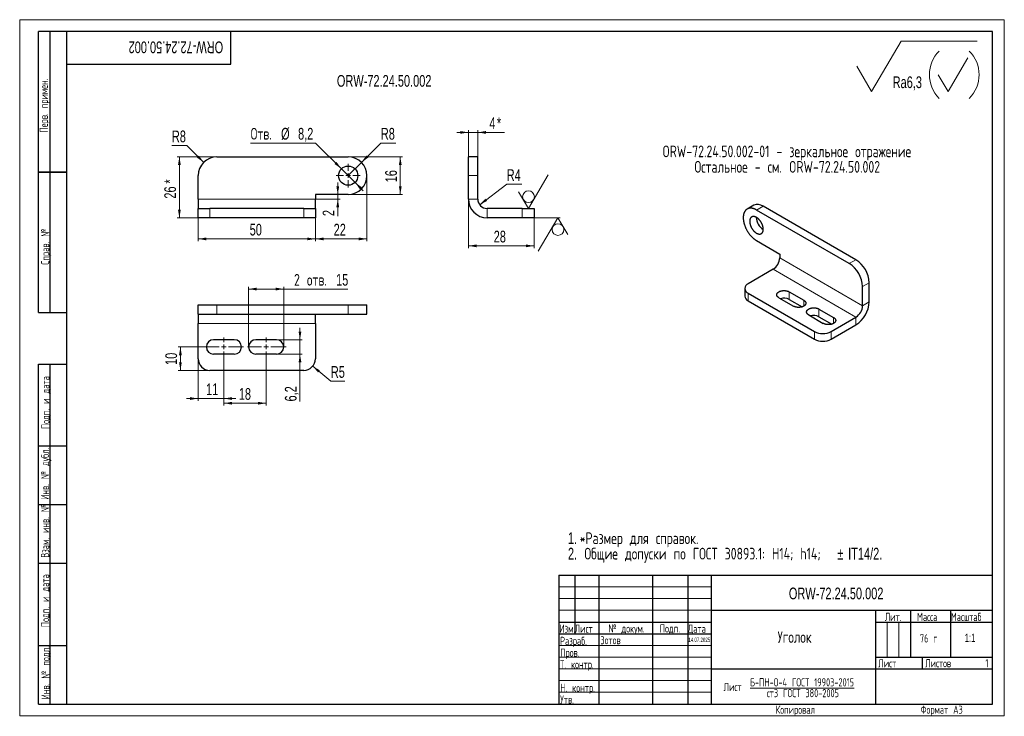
# Model space of a CAD drawing. Header units: millimetres. Extents: x 0 to 420, y 0 to 297.
import ezdxf

# ---------------------------------------------------------------- set-up
doc = ezdxf.new("R2010")
doc.units = ezdxf.units.MM
doc.styles.add('SLDTEXTSTYLE0', font='TXT', dxfattribs={"width": 0.7, "bigfont": 'bigfont'})
doc.styles.add('SLDTEXTSTYLE1', font='TXT', dxfattribs={"width": 0.7})
doc.styles.add('SLDTEXTSTYLE2', font='TXT', dxfattribs={"width": 0.65, "bigfont": 'bigfont'})
doc.styles.add('SLDTEXTSTYLE3', font='TXT', dxfattribs={"width": 0.6, "bigfont": 'bigfont'})
doc.styles.add('SLDTEXTSTYLE4', font='TXT', dxfattribs={"width": 0.618767})
doc.dimstyles.new('SLDDIMSTYLE0', dxfattribs={"dimtxt": 5, "dimasz": 3.5, "dimexe": 0, "dimexo": 0.0625, "dimgap": 1.25, "dimtad": 0, "dimtih": 1, "dimtoh": 1, "dimrnd": 1e-09, "dimzin": 12, "dimdsep": 46, "dimtxsty": 'SLDTEXTSTYLE1', "dimsah": 1, "dimcen": 0, "dimadec": 0, "dimazin": 3, "dimtfac": 1, "dimtdec": 3, "dimtofl": 0, "dimtmove": 0, "dimatfit": 3, "dimfxl": 1, "dimfrac": 2, "dimtolj": 1, "dimtzin": 12, "dimarcsym": 0})
doc.dimstyles.new('SLDDIMSTYLE1', dxfattribs={"dimtxt": 5, "dimasz": 3.5, "dimexe": 0, "dimexo": 0.0625, "dimgap": 1.25, "dimtad": 0, "dimtih": 1, "dimtoh": 1, "dimrnd": 1e-09, "dimzin": 12, "dimdsep": 46, "dimtxsty": 'SLDTEXTSTYLE1', "dimsah": 1, "dimcen": 0, "dimadec": 0, "dimazin": 3, "dimtfac": 1, "dimtdec": 3, "dimtofl": 0, "dimtmove": 0, "dimatfit": 3, "dimfxl": 1, "dimfrac": 2, "dimtolj": 1, "dimtzin": 12, "dimarcsym": 0})
doc.dimstyles.new('SLDDIMSTYLE2', dxfattribs={"dimtxt": 5, "dimasz": 3.5, "dimexe": 0, "dimexo": 0.0625, "dimgap": 1.25, "dimtad": 2, "dimrnd": 1e-09, "dimzin": 12, "dimdsep": 46, "dimtxsty": 'SLDTEXTSTYLE1', "dimsah": 1, "dimcen": 0.09, "dimadec": 0, "dimazin": 3, "dimtfac": 1, "dimtdec": 3, "dimtmove": 0, "dimatfit": 0, "dimfxl": 1, "dimfrac": 2, "dimtolj": 1, "dimtzin": 12, "dimarcsym": 0})
doc.dimstyles.new('SLDDIMSTYLE3', dxfattribs={"dimtxt": 5, "dimasz": 3.5, "dimexe": 0, "dimexo": 0.0625, "dimgap": 1.25, "dimtad": 0, "dimtih": 1, "dimtoh": 1, "dimdec": 1, "dimrnd": 1e-09, "dimzin": 12, "dimdsep": 46, "dimtxsty": 'SLDTEXTSTYLE1', "dimsah": 1, "dimcen": 0, "dimadec": 0, "dimazin": 3, "dimtfac": 1, "dimtdec": 3, "dimtmove": 0, "dimatfit": 3, "dimfxl": 1, "dimfrac": 2, "dimtolj": 1, "dimtzin": 12, "dimarcsym": 0})
doc.dimstyles.new('SLDDIMSTYLE4', dxfattribs={"dimtxt": 5, "dimasz": 3.5, "dimexe": 0, "dimexo": 0.0625, "dimgap": 1.25, "dimtad": 2, "dimrnd": 1e-09, "dimzin": 12, "dimdsep": 46, "dimtxsty": 'SLDTEXTSTYLE1', "dimsah": 1, "dimcen": 0.09, "dimadec": 0, "dimazin": 3, "dimtfac": 1, "dimtdec": 3, "dimtofl": 0, "dimtmove": 0, "dimatfit": 3, "dimfxl": 1, "dimfrac": 2, "dimtolj": 1, "dimtzin": 12, "dimarcsym": 0})
doc.dimstyles.new('SLDDIMSTYLE5', dxfattribs={"dimtxt": 5, "dimasz": 3.5, "dimexe": 0, "dimexo": 0.0625, "dimgap": 1.25, "dimtad": 2, "dimdec": 1, "dimrnd": 1e-09, "dimzin": 12, "dimdsep": 46, "dimtxsty": 'SLDTEXTSTYLE1', "dimsah": 1, "dimcen": 0.09, "dimadec": 0, "dimazin": 3, "dimtfac": 1, "dimtdec": 3, "dimtmove": 0, "dimatfit": 0, "dimfxl": 1, "dimfrac": 2, "dimtolj": 1, "dimtzin": 12, "dimarcsym": 0})
doc.dimstyles.new('SLDDIMSTYLE6', dxfattribs={"dimtxt": 5, "dimasz": 3.5, "dimexe": 0, "dimexo": 0.0625, "dimgap": 1.25, "dimtad": 0, "dimtih": 1, "dimtoh": 1, "dimrnd": 1e-09, "dimzin": 12, "dimdsep": 46, "dimtxsty": 'SLDTEXTSTYLE1', "dimsah": 1, "dimcen": 0, "dimadec": 0, "dimazin": 3, "dimtfac": 1, "dimtdec": 3, "dimtofl": 0, "dimtmove": 1, "dimatfit": 3, "dimfxl": 1, "dimfrac": 2, "dimtolj": 1, "dimtzin": 12, "dimarcsym": 0})

# ---------------------------------------------------------------- blocks, each defined once
blk = doc.blocks.new('SW_SFSYMBOL_0')
at = {"color": 0, "linetype": 'Continuous', "lineweight": 0}
for p, q in [((-9, 0), (3.64, 21.43)), ((3.64, 21.43), (36.06, 21.43)), ((23.65, 0), (32.08, 14.28)), ((-9, 0), (-15.32, 10.71)), ((19.44, 7.14), (23.65, 0))]:
    blk.add_line(p, q, dxfattribs=at)
for centre, start, end in [((29.97, 7.14), 135, 225), ((22.6, 7.14), 315, 45)]:
    blk.add_arc(centre, 14.28, start, end, dxfattribs=at)
at = {"color": 0, "linetype": 'Continuous', "lineweight": 0, "insert": (0, 6.43), "char_height": 5, "attachment_point": 1, "style": 'SLDTEXTSTYLE1'}
blk.add_mtext('Ra6,3', dxfattribs=at)
blk = doc.blocks.new('_D')
at = {"color": 7, "linetype": 'Continuous', "lineweight": 0}
for p, q in [((145.79, 236.12), (154.05, 244.38)), ((154.05, 244.38), (160.46, 244.38)), ((140.13, 230.46), (145.79, 236.12))]:
    blk.add_line(p, q, dxfattribs=at)
at = {"color": 7, "linetype": 'Continuous', "lineweight": 18}
blk.add_solid([(145.79, 236.12), (148.69, 238.17), (147.84, 239.02)], dxfattribs=at)
at = {"color": 7, "linetype": 'Continuous', "lineweight": 18, "insert": (154.05, 250.83), "char_height": 5, "attachment_point": 1, "style": 'SLDTEXTSTYLE1'}
blk.add_mtext('R8', dxfattribs=at)
blk = doc.blocks.new('_D_1')
at = {"color": 7, "linetype": 'Continuous', "lineweight": 0}
for p, q in [((71.33, 243.27), (64.92, 243.27)), ((78.48, 236.12), (71.33, 243.27))]:
    blk.add_line(p, q, dxfattribs=at)
at = {"color": 7, "linetype": 'Continuous', "lineweight": 18}
blk.add_solid([(78.48, 236.12), (76.43, 239.02), (75.58, 238.17)], dxfattribs=at)
at = {"color": 7, "linetype": 'Continuous', "lineweight": 18, "insert": (64.92, 249.71), "char_height": 5, "attachment_point": 1, "style": 'SLDTEXTSTYLE1'}
blk.add_mtext('R8', dxfattribs=at)
blk = doc.blocks.new('_D_2')
at = {"color": 7, "linetype": 'Continuous', "lineweight": 0}
for p, q in [((135.68, 222.46), (135.68, 227.46)), ((126.14, 222.46), (136.68, 222.46)), ((126.14, 220.46), (136.68, 220.46)), ((135.68, 220.46), (135.68, 222.46)), ((135.68, 220.46), (135.68, 213.2))]:
    blk.add_line(p, q, dxfattribs=at)
at = {"color": 7, "linetype": 'Continuous', "lineweight": 18}
for points in [[(135.68, 222.46), (136.28, 225.96), (135.08, 225.96)], [(135.68, 220.46), (135.08, 216.96), (136.28, 216.96)]]:
    blk.add_solid(points, dxfattribs=at)
at = {"color": 7, "linetype": 'Continuous', "lineweight": 18, "insert": (129.23, 213.2), "char_height": 5, "attachment_point": 1, "rotation": 90, "style": 'SLDTEXTSTYLE1'}
blk.add_mtext('2', dxfattribs=at)
blk = doc.blocks.new('_D_3')
at = {"color": 7, "linetype": 'Continuous', "lineweight": 0}
for p, q in [((126.21, 244.38), (98.52, 244.38)), ((137.23, 233.36), (126.21, 244.38)), ((143.03, 227.56), (137.23, 233.36)), ((143.03, 227.56), (146.57, 224.03))]:
    blk.add_line(p, q, dxfattribs=at)
at = {"color": 7, "linetype": 'Continuous', "lineweight": 18}
for points in [[(137.23, 233.36), (135.18, 236.26), (134.34, 235.41)], [(143.03, 227.56), (145.08, 224.66), (145.93, 225.51)]]:
    blk.add_solid(points, dxfattribs=at)
at = {"color": 7, "linetype": 'Continuous', "lineweight": 18, "char_height": 5, "attachment_point": 1}
for s, insert, style in [('Отв.', (98.52, 250.83), 'SLDTEXTSTYLE0'), ('%%c', (111.49, 250.83), 'SLDTEXTSTYLE1'), ('8,2', (118.74, 250.83), 'SLDTEXTSTYLE1')]:
    blk.add_mtext(s, dxfattribs=dict(at, insert=insert, style=style))
blk = doc.blocks.new('_D_4')
at = {"color": 7, "linetype": 'Continuous', "lineweight": 0}
for p, q in [((76.13, 220.45), (76.13, 202.46)), ((126.13, 220.45), (126.13, 202.46)), ((76.13, 203.46), (126.13, 203.46))]:
    blk.add_line(p, q, dxfattribs=at)
at = {"color": 7, "linetype": 'Continuous', "lineweight": 18}
for points in [[(76.13, 203.46), (79.63, 202.86), (79.63, 204.06)], [(126.13, 203.46), (122.63, 204.06), (122.63, 202.86)]]:
    blk.add_solid(points, dxfattribs=at)
at = {"color": 7, "linetype": 'Continuous', "lineweight": 18, "insert": (98.11, 209.91), "char_height": 5, "attachment_point": 1, "style": 'SLDTEXTSTYLE1'}
blk.add_mtext('50', dxfattribs=at)
blk = doc.blocks.new('_D_5')
at = {"color": 7, "linetype": 'Continuous', "lineweight": 0}
for p, q in [((140.14, 238.46), (163.35, 238.46)), ((162.35, 222.46), (162.35, 238.46)), ((140.14, 222.46), (163.35, 222.46))]:
    blk.add_line(p, q, dxfattribs=at)
at = {"color": 7, "linetype": 'Continuous', "lineweight": 18}
for points in [[(162.35, 238.46), (161.75, 234.96), (162.95, 234.96)], [(162.35, 222.46), (162.95, 225.96), (161.75, 225.96)]]:
    blk.add_solid(points, dxfattribs=at)
at = {"color": 7, "linetype": 'Continuous', "lineweight": 18, "insert": (155.91, 227.63), "char_height": 5, "attachment_point": 1, "rotation": 90, "style": 'SLDTEXTSTYLE1'}
blk.add_mtext('16', dxfattribs=at)
blk = doc.blocks.new('_D_6')
at = {"color": 7, "linetype": 'Continuous', "lineweight": 0}
for p, q in [((84.12, 238.46), (67.12, 238.46)), ((68.12, 212.46), (68.12, 238.46)), ((81.12, 212.46), (67.12, 212.46))]:
    blk.add_line(p, q, dxfattribs=at)
at = {"color": 7, "linetype": 'Continuous', "lineweight": 18}
for points in [[(68.12, 238.46), (67.52, 234.96), (68.72, 234.96)], [(68.12, 212.46), (68.72, 215.96), (67.52, 215.96)]]:
    blk.add_solid(points, dxfattribs=at)
at = {"color": 7, "linetype": 'Continuous', "lineweight": 18, "char_height": 5, "attachment_point": 1, "rotation": 90, "style": 'SLDTEXTSTYLE1'}
for s, insert in [('*', (61.68, 227.06)), ('26', (61.68, 220.66))]:
    blk.add_mtext(s, dxfattribs=dict(at, insert=insert))
blk = doc.blocks.new('_D_7')
at = {"color": 7, "linetype": 'Continuous', "lineweight": 0}
for p, q in [((148.13, 230.45), (148.13, 202.46)), ((126.13, 212.45), (126.13, 202.46)), ((148.13, 203.46), (126.13, 203.46))]:
    blk.add_line(p, q, dxfattribs=at)
at = {"color": 7, "linetype": 'Continuous', "lineweight": 18}
for points in [[(126.13, 203.46), (129.63, 202.86), (129.63, 204.06)], [(148.13, 203.46), (144.63, 204.06), (144.63, 202.86)]]:
    blk.add_solid(points, dxfattribs=at)
at = {"color": 7, "linetype": 'Continuous', "lineweight": 18, "insert": (133.93, 209.91), "char_height": 5, "attachment_point": 1, "style": 'SLDTEXTSTYLE1'}
blk.add_mtext('22', dxfattribs=at)
blk = doc.blocks.new('SW_CENTERMARKSYMBOL_0')
at = {"color": 0, "linetype": 'Continuous', "lineweight": 18}
for p, q in [((0, 2), (0, 5.1)), ((-2, 0), (-5.1, 0)), ((0, 0), (-1, 0)), ((0, 0), (0, 1)), ((0, 0), (0, -1)), ((0, 0), (1, 0)), ((2, 0), (5.1, 0)), ((0, -2), (0, -5.1))]:
    blk.add_line(p, q, dxfattribs=at)
blk = doc.blocks.new('_D_8')
at = {"color": 7, "linetype": 'Continuous', "lineweight": 0}
for p, q in [((124.98, 149.16), (132.72, 142.73)), ((132.72, 142.73), (138.76, 142.73))]:
    blk.add_line(p, q, dxfattribs=at)
at = {"color": 7, "linetype": 'Continuous', "lineweight": 18}
blk.add_solid([(124.98, 149.16), (127.29, 146.46), (128.06, 147.38)], dxfattribs=at)
at = {"color": 7, "linetype": 'Continuous', "lineweight": 18, "insert": (132.72, 149.18), "char_height": 5, "attachment_point": 1, "style": 'SLDTEXTSTYLE1'}
blk.add_mtext('R5', dxfattribs=at)
blk = doc.blocks.new('_D_9')
at = {"color": 7, "linetype": 'Continuous', "lineweight": 0}
for p, q in [((82.72, 157.35), (67.56, 157.35)), ((68.56, 157.35), (68.56, 147.35)), ((81.12, 147.35), (67.56, 147.35))]:
    blk.add_line(p, q, dxfattribs=at)
at = {"color": 7, "linetype": 'Continuous', "lineweight": 18}
for points in [[(68.56, 157.35), (67.96, 153.85), (69.16, 153.85)], [(68.56, 147.35), (69.16, 150.85), (67.96, 150.85)]]:
    blk.add_solid(points, dxfattribs=at)
at = {"color": 7, "linetype": 'Continuous', "lineweight": 18, "insert": (62.12, 149.69), "char_height": 5, "attachment_point": 1, "rotation": 90, "style": 'SLDTEXTSTYLE1'}
blk.add_mtext('10', dxfattribs=at)
blk = doc.blocks.new('_D_10')
at = {"color": 7, "linetype": 'Continuous', "lineweight": 0}
for p, q in [((97.63, 157.36), (97.63, 183.07)), ((97.63, 182.07), (112.63, 182.07)), ((112.63, 157.36), (112.63, 183.07)), ((112.63, 182.07), (139.93, 182.07))]:
    blk.add_line(p, q, dxfattribs=at)
at = {"color": 7, "linetype": 'Continuous', "lineweight": 18}
for points in [[(97.63, 182.07), (101.13, 181.47), (101.13, 182.67)], [(112.63, 182.07), (109.13, 182.67), (109.13, 181.47)]]:
    blk.add_solid(points, dxfattribs=at)
at = {"color": 7, "linetype": 'Continuous', "lineweight": 18, "char_height": 5, "attachment_point": 1}
for s, insert, style in [('2 отв.', (117.02, 188.51), 'SLDTEXTSTYLE0'), ('15', (134.96, 188.51), 'SLDTEXTSTYLE1')]:
    blk.add_mtext(s, dxfattribs=dict(at, insert=insert, style=style))
blk = doc.blocks.new('_D_11')
at = {"color": 7, "linetype": 'Continuous', "lineweight": 0}
for p, q in [((119.56, 160.45), (119.56, 165.45)), ((109.54, 160.45), (120.56, 160.45)), ((119.56, 160.45), (119.56, 154.25)), ((109.54, 154.25), (120.56, 154.25)), ((119.56, 154.25), (119.56, 134.1))]:
    blk.add_line(p, q, dxfattribs=at)
at = {"color": 7, "linetype": 'Continuous', "lineweight": 18}
for points in [[(119.56, 160.45), (120.16, 163.95), (118.96, 163.95)], [(119.56, 154.25), (118.96, 150.75), (120.16, 150.75)]]:
    blk.add_solid(points, dxfattribs=at)
at = {"color": 7, "linetype": 'Continuous', "lineweight": 18, "insert": (113.12, 134.1), "char_height": 5, "attachment_point": 1, "rotation": 90, "style": 'SLDTEXTSTYLE1'}
blk.add_mtext('6,2', dxfattribs=at)
blk = doc.blocks.new('_D_12')
at = {"color": 7, "linetype": 'Continuous', "lineweight": 0}
for p, q in [((76.13, 152.34), (76.13, 134.35)), ((87.13, 153.24), (87.13, 134.35)), ((76.13, 135.35), (71.13, 135.35)), ((76.13, 135.35), (87.13, 135.35)), ((87.13, 135.35), (92.13, 135.35))]:
    blk.add_line(p, q, dxfattribs=at)
at = {"color": 7, "linetype": 'Continuous', "lineweight": 18}
for points in [[(76.13, 135.35), (72.63, 135.95), (72.63, 134.75)], [(87.13, 135.35), (90.63, 134.75), (90.63, 135.95)]]:
    blk.add_solid(points, dxfattribs=at)
at = {"color": 7, "linetype": 'Continuous', "lineweight": 18, "insert": (79.5, 141.8), "char_height": 5, "attachment_point": 1, "style": 'SLDTEXTSTYLE1'}
blk.add_mtext('11', dxfattribs=at)
blk = doc.blocks.new('_D_13')
at = {"color": 7, "linetype": 'Continuous', "lineweight": 0}
for p, q in [((87.13, 153.24), (87.13, 132.35)), ((105.13, 153.24), (105.13, 132.35)), ((87.13, 133.35), (105.13, 133.35))]:
    blk.add_line(p, q, dxfattribs=at)
at = {"color": 7, "linetype": 'Continuous', "lineweight": 18}
for points in [[(87.13, 133.35), (90.63, 132.75), (90.63, 133.95)], [(105.13, 133.35), (101.63, 133.95), (101.63, 132.75)]]:
    blk.add_solid(points, dxfattribs=at)
at = {"color": 7, "linetype": 'Continuous', "lineweight": 18, "insert": (93.47, 139.8), "char_height": 5, "attachment_point": 1, "style": 'SLDTEXTSTYLE1'}
blk.add_mtext('18', dxfattribs=at)
blk = doc.blocks.new('SW_CENTERMARKSYMBOL_1')
at = {"color": 0, "linetype": 'Continuous', "lineweight": 18}
for p, q in [((-2, 0), (-8.09, 0)), ((0, 0), (-1, 0)), ((0, 2), (0, 4.1)), ((0, 0), (0, 1)), ((0, 0), (0, -1)), ((0, 0), (1, 0)), ((2, 0), (8.39, 0)), ((0, -2), (0, -4.1))]:
    blk.add_line(p, q, dxfattribs=at)
blk = doc.blocks.new('SW_CENTERMARKSYMBOL_2')
at = {"color": 0, "linetype": 'Continuous', "lineweight": 18}
for p, q in [((-2, 0), (-8, 0)), ((0, 0), (-1, 0)), ((0, 2), (0, 4.1)), ((0, 0), (0, 1)), ((0, 0), (0, -1)), ((0, 0), (1, 0)), ((2, 0), (8.48, 0)), ((0, -2), (0, -4.1))]:
    blk.add_line(p, q, dxfattribs=at)
blk = doc.blocks.new('_D_14')
at = {"color": 7, "linetype": 'Continuous', "lineweight": 0}
for p, q in [((196.21, 218.05), (207.76, 226.77)), ((207.76, 226.77), (214.17, 226.77))]:
    blk.add_line(p, q, dxfattribs=at)
at = {"color": 7, "linetype": 'Continuous', "lineweight": 18}
blk.add_solid([(196.21, 218.05), (199.37, 219.68), (198.64, 220.64)], dxfattribs=at)
at = {"color": 7, "linetype": 'Continuous', "lineweight": 18, "insert": (207.76, 233.21), "char_height": 5, "attachment_point": 1, "style": 'SLDTEXTSTYLE1'}
blk.add_mtext('R4', dxfattribs=at)
blk = doc.blocks.new('_D_15')
at = {"color": 7, "linetype": 'Continuous', "lineweight": 0}
for p, q in [((191.41, 248.9), (186.41, 248.9)), ((191.41, 238.47), (191.41, 249.9)), ((195.41, 248.9), (191.41, 248.9)), ((195.41, 238.47), (195.41, 249.9)), ((195.41, 248.9), (206.75, 248.9))]:
    blk.add_line(p, q, dxfattribs=at)
at = {"color": 7, "linetype": 'Continuous', "lineweight": 18}
for points in [[(191.41, 248.9), (187.91, 249.5), (187.91, 248.3)], [(195.41, 248.9), (198.91, 248.3), (198.91, 249.5)]]:
    blk.add_solid(points, dxfattribs=at)
at = {"color": 7, "linetype": 'Continuous', "lineweight": 18, "char_height": 5, "attachment_point": 1, "style": 'SLDTEXTSTYLE1'}
for s, insert in [('4', (200.35, 255.35)), ('*', (203.55, 255.35))]:
    blk.add_mtext(s, dxfattribs=dict(at, insert=insert))
blk = doc.blocks.new('_D_16')
at = {"color": 7, "linetype": 'Continuous', "lineweight": 0}
for p, q in [((191.41, 220.45), (191.41, 199.5)), ((219.41, 212.45), (219.41, 199.5)), ((219.41, 200.5), (191.41, 200.5))]:
    blk.add_line(p, q, dxfattribs=at)
at = {"color": 7, "linetype": 'Continuous', "lineweight": 18}
for points in [[(191.41, 200.5), (194.91, 199.9), (194.91, 201.1)], [(219.41, 200.5), (215.91, 201.1), (215.91, 199.9)]]:
    blk.add_solid(points, dxfattribs=at)
at = {"color": 7, "linetype": 'Continuous', "lineweight": 18, "insert": (202.2, 206.95), "char_height": 5, "attachment_point": 1, "style": 'SLDTEXTSTYLE1'}
blk.add_mtext('28', dxfattribs=at)
blk = doc.blocks.new('SW_SFSYMBOL_1')
at = {"color": 0, "linetype": 'Continuous', "lineweight": 0}
for q in [(8.427, 9.285), (-4.2135, 2.1425)]:
    blk.add_line((0, -5), q, dxfattribs=at)
blk.add_circle((0, 0), 2.5, dxfattribs=at)
blk = doc.blocks.new('SW_SFSYMBOL_2')
at = {"color": 0, "linetype": 'Continuous', "lineweight": 0}
for p, q in [((-10.2, 5), (1, 5)), ((0, 5), (-8.43, -9.29)), ((0, 5), (4.21, -2.14))]:
    blk.add_line(p, q, dxfattribs=at)
blk.add_circle((0, 0), 2.5, dxfattribs=at)

msp = doc.modelspace()

# ---------------------------------------------------------------- linework, layer by layer
at = {"color": 7, "linetype": 'Continuous', "lineweight": 18, "true_color": 0xffffff}
for p, q in [((0, 297), (420, 297)), ((0, 297), (0, 0)), ((420, 297), (420, 0)), ((0, 0), (420, 0))]:
    msp.add_line(p, q, dxfattribs=at)
at = {"color": 7, "linetype": 'Continuous', "lineweight": 25}
for p, q in [((8, 172), (8, 292)), ((20, 292), (8, 292)), ((8, 172), (8, 292)), ((13, 172), (13, 292)), ((13, 172), (13, 292)), ((20, 292), (20, 5)), ((415, 292), (20, 292)), ((20, 292), (20, 5)), ((90, 278), (90, 292)), ((415, 5), (415, 292)), ((20, 278), (90, 278)), ((84.133, 238.46), (140.133, 238.46)), ((195.405, 238.46), (191.405, 238.46)), ((191.405, 230.46), (191.405, 238.46)), ((195.405, 230.46), (195.405, 238.46)), ((8, 232), (20, 232)), ((20, 232), (8, 232)), ((76.133, 220.46), (76.133, 230.46)), ((191.405, 220.46), (191.405, 230.46)), ((195.405, 220.46), (195.405, 230.46)), ((76.133, 220.46), (76.133, 216.46)), ((126.133, 222.46), (126.133, 220.46)), ((140.133, 222.46), (126.133, 222.46)), ((126.133, 216.46), (126.133, 220.46)), ((76.133, 212.46), (76.133, 216.46)), ((76.133, 216.46), (81.133, 216.46)), ((121.133, 216.46), (81.133, 216.46)), ((121.133, 216.46), (126.133, 216.46)), ((126.133, 216.46), (126.133, 212.46)), ((214.405, 216.46), (199.405, 216.46)), ((214.405, 216.46), (219.405, 216.46)), ((219.405, 216.46), (219.405, 212.46)), ((313.119, 217.824), (310.29, 216.191)), ((353.888, 192.936), (314.29, 215.795)), ((356.716, 194.569), (317.118, 217.428)), ((81.133, 212.46), (76.133, 212.46)), ((121.133, 212.46), (81.133, 212.46)), ((126.133, 212.46), (121.133, 212.46)), ((214.405, 212.46), (199.405, 212.46)), ((219.405, 212.46), (214.405, 212.46)), ((314.29, 202.731), (324.189, 197.016)), ((324.189, 197.016), (324.189, 195.383)), ((321.361, 190.484), (310.754, 184.361)), ((309.29, 182.32), (309.29, 179.053)), ((328.22, 180.891), (334.443, 177.299)), ((359.545, 174.972), (359.545, 183.138)), ((362.373, 176.605), (362.373, 184.771)), ((310.754, 180.279), (339.039, 163.95)), ((310.754, 177.012), (339.039, 160.684)), ((323.836, 178.36), (330.058, 174.768)), ((328.22, 177.625), (333.711, 174.455)), ((76.133, 171.353), (76.133, 175.353)), ((76.133, 175.353), (84.133, 175.353)), ((84.133, 175.353), (140.133, 175.353)), ((140.133, 175.353), (148.133, 175.353)), ((148.133, 171.353), (148.133, 175.353)), ((340.948, 173.543), (347.17, 169.951)), ((8, 172), (20, 172)), ((76.133, 171.353), (84.133, 171.353)), ((76.133, 171.353), (76.133, 167.353)), ((84.133, 171.353), (140.133, 171.353)), ((126.133, 167.353), (126.133, 171.353)), ((140.133, 171.353), (148.133, 171.353)), ((336.564, 171.012), (342.786, 167.42)), ((340.948, 170.277), (346.439, 167.107)), ((346.11, 163.95), (356.716, 170.073)), ((76.133, 152.353), (76.133, 167.353)), ((126.133, 167.353), (126.133, 152.353)), ((346.11, 160.684), (356.716, 166.807)), ((91.533, 160.453), (82.733, 160.453)), ((109.533, 160.453), (100.733, 160.453)), ((91.533, 154.253), (82.733, 154.253)), ((109.533, 154.253), (100.733, 154.253)), ((8, 5), (8, 150)), ((8, 150), (20, 150)), ((13, 5), (13, 150)), ((121.133, 147.353), (81.133, 147.353)), ((20, 115), (8, 115)), ((20, 90), (8, 90)), ((20, 65), (8, 65)), ((230, 60), (415, 60)), ((230, 60), (230, 5)), ((237, 35), (237, 60)), ((247, 60), (247, 5)), ((270, 60), (270, 5)), ((285, 60), (285, 5)), ((295, 60), (295, 5)), ((295, 45), (415, 45)), ((365, 45), (365, 5)), ((380, 45), (380, 25)), ((397, 45), (397, 25)), ((230, 40), (295, 40)), ((365, 40), (415, 40)), ((230, 35), (295, 35)), ((8, 30), (20, 30)), ((365, 25), (415, 25)), ((385, 25), (385, 20)), ((295, 20), (415, 20)), ((8, 5), (20, 5)), ((20, 5), (415, 5))]:
    msp.add_line(p, q, dxfattribs=at)
at = {"color": 7, "linetype": 'Continuous', "lineweight": 18}
for p, q in [((195.405, 230.46), (191.405, 230.46)), ((126.133, 220.46), (76.133, 220.46)), ((195.405, 220.46), (191.405, 220.46)), ((81.133, 216.46), (81.133, 212.46)), ((121.133, 212.46), (121.133, 216.46)), ((199.405, 216.46), (199.405, 212.46)), ((214.405, 212.46), (214.405, 216.46)), ((314.29, 215.795), (317.118, 217.428)), ((324.189, 195.383), (359.545, 174.972)), ((353.888, 192.936), (356.716, 194.569)), ((356.716, 170.073), (321.361, 190.484)), ((328.22, 177.625), (328.22, 180.891)), ((359.545, 183.138), (362.373, 184.771)), ((310.754, 177.012), (310.754, 180.279)), ((334.443, 177.299), (334.443, 174.768)), ((359.545, 174.972), (362.373, 176.605)), ((84.133, 171.353), (84.133, 175.353)), ((140.133, 171.353), (140.133, 175.353)), ((340.948, 170.277), (340.948, 173.543)), ((347.17, 169.951), (347.17, 167.42)), ((356.716, 170.073), (356.716, 166.807)), ((76.133, 167.353), (126.133, 167.353)), ((339.039, 163.95), (339.039, 160.684)), ((346.11, 160.684), (346.11, 163.95)), ((230, 55), (295, 55)), ((230, 50), (295, 50)), ((230, 45), (295, 45)), ((370, 40), (370, 25)), ((375, 40), (375, 25)), ((230, 30), (295, 30)), ((230, 25), (295, 25)), ((230, 20), (295, 20)), ((230, 15), (295, 15)), ((230, 10), (295, 10))]:
    msp.add_line(p, q, dxfattribs=at)
at = {"color": 7, "linetype": 'Continuous', "lineweight": 25, "flags": 128}
for points in [[(314.29, 215.795), (314.142, 215.879), (313.994, 215.957), (313.846, 216.031), (313.699, 216.101), (313.552, 216.166), (313.405, 216.226), (313.259, 216.281), (313.114, 216.331), (312.969, 216.377), (312.826, 216.418), (312.683, 216.454), (312.542, 216.485), (312.402, 216.511), (312.263, 216.532), (312.125, 216.548), (311.989, 216.559), (311.855, 216.565), (311.722, 216.566), (311.591, 216.562), (311.462, 216.553), (311.334, 216.539), (311.209, 216.52), (311.086, 216.496), (310.965, 216.467), (310.846, 216.433), (310.73, 216.395), (310.616, 216.351), (310.505, 216.303), (310.396, 216.249), (310.29, 216.191), (310.187, 216.128), (310.086, 216.061), (309.988, 215.989), (309.894, 215.912), (309.802, 215.83), (309.714, 215.744), (309.628, 215.654), (309.546, 215.559), (309.467, 215.46), (309.391, 215.357), (309.319, 215.25), (309.25, 215.138), (309.184, 215.023), (309.122, 214.903), (309.064, 214.78), (309.009, 214.653), (308.958, 214.522), (308.91, 214.387), (308.866, 214.249), (308.826, 214.108), (308.789, 213.963), (308.757, 213.815), (308.728, 213.664), (308.703, 213.51), (308.682, 213.353), (308.664, 213.193), (308.651, 213.031), (308.641, 212.866), (308.635, 212.698), (308.633, 212.529), (308.635, 212.356), (308.641, 212.182), (308.651, 212.006), (308.664, 211.828), (308.682, 211.648), (308.703, 211.466), (308.728, 211.283), (308.757, 211.099), (308.789, 210.913), (308.826, 210.727), (308.866, 210.539), (308.91, 210.35), (308.958, 210.161), (309.009, 209.971), (309.064, 209.78), (309.122, 209.589), (309.184, 209.398), (309.25, 209.207), (309.319, 209.016), (309.391, 208.825), (309.467, 208.634), (309.546, 208.444), (309.628, 208.254), (309.714, 208.065), (309.802, 207.877), (309.894, 207.69), (309.988, 207.504), (310.086, 207.319), (310.187, 207.135), (310.29, 206.953), (310.396, 206.772), (310.505, 206.594), (310.616, 206.417), (310.73, 206.241), (310.846, 206.068), (310.965, 205.898), (311.086, 205.729), (311.209, 205.563), (311.334, 205.399), (311.462, 205.239), (311.591, 205.08), (311.722, 204.925), (311.855, 204.773), (311.989, 204.624), (312.125, 204.478), (312.263, 204.335), (312.402, 204.195), (312.542, 204.059), (312.683, 203.927), (312.826, 203.798), (312.969, 203.673), (313.114, 203.552), (313.259, 203.435), (313.405, 203.322), (313.552, 203.213), (313.699, 203.108), (313.846, 203.007), (313.994, 202.91), (314.142, 202.818), (314.29, 202.731)], [(311.391, 210.937), (311.392, 210.833), (311.396, 210.727), (311.403, 210.621), (311.413, 210.512), (311.425, 210.403), (311.44, 210.293), (311.458, 210.182), (311.478, 210.069), (311.502, 209.957), (311.527, 209.843), (311.556, 209.729), (311.587, 209.614), (311.62, 209.499), (311.656, 209.384), (311.695, 209.269), (311.736, 209.154), (311.779, 209.038), (311.825, 208.923), (311.873, 208.809), (311.924, 208.695), (311.976, 208.581), (312.031, 208.468), (312.088, 208.356), (312.148, 208.244), (312.209, 208.134), (312.272, 208.025), (312.337, 207.916), (312.404, 207.809), (312.472, 207.704), (312.543, 207.6), (312.615, 207.497), (312.689, 207.397), (312.764, 207.298), (312.84, 207.2), (312.918, 207.105), (312.998, 207.012), (313.078, 206.921), (313.16, 206.832), (313.243, 206.746), (313.326, 206.662), (313.411, 206.58), (313.497, 206.501), (313.583, 206.424), (313.67, 206.351), (313.757, 206.28), (313.845, 206.211), (313.934, 206.146), (314.022, 206.084), (314.112, 206.024), (314.201, 205.968), (314.29, 205.915), (314.379, 205.865), (314.468, 205.818), (314.557, 205.775), (314.646, 205.735), (314.735, 205.698), (314.823, 205.665), (314.91, 205.635), (314.997, 205.608), (315.083, 205.585), (315.169, 205.565), (315.254, 205.549), (315.337, 205.537), (315.42, 205.528), (315.502, 205.522), (315.582, 205.52), (315.662, 205.522), (315.74, 205.527), (315.816, 205.536), (315.891, 205.548), (315.965, 205.563), (316.037, 205.583), (316.108, 205.605), (316.176, 205.632), (316.243, 205.661), (316.308, 205.694), (316.371, 205.731), (316.432, 205.771), (316.492, 205.814), (316.549, 205.86), (316.604, 205.91), (316.656, 205.963), (316.707, 206.019), (316.755, 206.078), (316.801, 206.14), (316.844, 206.205), (316.885, 206.273), (316.924, 206.343), (316.96, 206.417), (316.993, 206.493), (317.024, 206.572), (317.053, 206.653), (317.078, 206.737), (317.102, 206.823), (317.122, 206.912), (317.14, 207.003), (317.155, 207.096), (317.167, 207.191), (317.177, 207.288), (317.184, 207.386), (317.188, 207.487), (317.189, 207.589), (317.188, 207.693), (317.184, 207.799), (317.177, 207.905), (317.167, 208.013), (317.155, 208.123), (317.14, 208.233), (317.122, 208.344), (317.102, 208.456), (317.078, 208.569), (317.053, 208.683), (317.024, 208.797), (316.993, 208.912), (316.96, 209.027), (316.924, 209.142), (316.885, 209.257), (316.844, 209.372), (316.801, 209.487), (316.755, 209.602), (316.707, 209.717), (316.656, 209.831), (316.604, 209.945), (316.549, 210.058), (316.492, 210.17), (316.432, 210.282), (316.371, 210.392), (316.308, 210.501), (316.243, 210.609), (316.176, 210.716), (316.108, 210.822), (316.037, 210.926), (315.965, 211.028), (315.891, 211.129), (315.816, 211.228), (315.74, 211.325), (315.662, 211.421), (315.582, 211.514), (315.502, 211.605), (315.42, 211.694), (315.337, 211.78), (315.254, 211.864), (315.169, 211.946), (315.083, 212.025), (314.997, 212.101), (314.91, 212.175), (314.823, 212.246), (314.735, 212.314), (314.646, 212.38), (314.557, 212.442), (314.468, 212.501), (314.379, 212.558), (314.29, 212.611), (314.201, 212.661), (314.112, 212.707), (314.022, 212.751), (313.934, 212.791), (313.845, 212.828), (313.757, 212.861), (313.67, 212.891), (313.583, 212.918), (313.497, 212.941), (313.411, 212.961), (313.326, 212.977), (313.243, 212.989), (313.16, 212.998), (313.078, 213.004), (312.998, 213.006), (312.918, 213.004), (312.84, 212.999), (312.764, 212.99), (312.689, 212.978), (312.615, 212.962), (312.543, 212.943), (312.472, 212.92), (312.404, 212.894), (312.337, 212.865), (312.272, 212.831), (312.209, 212.795), (312.148, 212.755), (312.088, 212.712), (312.031, 212.666), (311.976, 212.616), (311.924, 212.563), (311.873, 212.507), (311.825, 212.448), (311.779, 212.386), (311.736, 212.321), (311.695, 212.253), (311.656, 212.183), (311.62, 212.109), (311.587, 212.033), (311.556, 211.954), (311.527, 211.873), (311.502, 211.789), (311.478, 211.703), (311.458, 211.614), (311.44, 211.523), (311.425, 211.43), (311.413, 211.335), (311.403, 211.238), (311.396, 211.139), (311.392, 211.039), (311.391, 210.937)], [(323.836, 178.36), (323.759, 178.406), (323.685, 178.454), (323.614, 178.503), (323.546, 178.553), (323.482, 178.605), (323.42, 178.658), (323.362, 178.712), (323.307, 178.768), (323.256, 178.824), (323.208, 178.882), (323.164, 178.941), (323.123, 179), (323.087, 179.06), (323.054, 179.121), (323.024, 179.183), (322.999, 179.245), (322.977, 179.308), (322.96, 179.371), (322.946, 179.434), (322.936, 179.498), (322.93, 179.562), (322.928, 179.625), (322.93, 179.689), (322.936, 179.753), (322.946, 179.817), (322.96, 179.88), (322.977, 179.943), (322.999, 180.006), (323.024, 180.068), (323.054, 180.13), (323.087, 180.191), (323.123, 180.251), (323.164, 180.31), (323.208, 180.369), (323.256, 180.427), (323.307, 180.483), (323.362, 180.539), (323.42, 180.593), (323.482, 180.646), (323.546, 180.698), (323.614, 180.748), (323.685, 180.797), (323.759, 180.845), (323.836, 180.891), (323.916, 180.935), (323.998, 180.978), (324.083, 181.019), (324.17, 181.058), (324.26, 181.095), (324.352, 181.131), (324.446, 181.165), (324.542, 181.196), (324.64, 181.226), (324.74, 181.253), (324.842, 181.279), (324.945, 181.302), (325.049, 181.323), (325.155, 181.343), (325.261, 181.359), (325.369, 181.374), (325.478, 181.387), (325.587, 181.397), (325.697, 181.405), (325.807, 181.41), (325.917, 181.414), (326.028, 181.415), (326.139, 181.414), (326.249, 181.41), (326.359, 181.405), (326.469, 181.397), (326.578, 181.387), (326.687, 181.374), (326.795, 181.359), (326.901, 181.343), (327.007, 181.323), (327.111, 181.302), (327.214, 181.279), (327.316, 181.253), (327.416, 181.226), (327.514, 181.196), (327.61, 181.165), (327.704, 181.131), (327.796, 181.095), (327.886, 181.058), (327.973, 181.019), (328.058, 180.978), (328.14, 180.935), (328.22, 180.891)], [(334.443, 177.299), (334.519, 177.253), (334.593, 177.205), (334.664, 177.156), (334.732, 177.106), (334.797, 177.054), (334.858, 177.001), (334.917, 176.946), (334.971, 176.891), (335.023, 176.834), (335.07, 176.777), (335.115, 176.718), (335.155, 176.659), (335.192, 176.598), (335.225, 176.537), (335.254, 176.476), (335.28, 176.414), (335.301, 176.351), (335.319, 176.288), (335.333, 176.225), (335.343, 176.161), (335.349, 176.097), (335.351, 176.033), (335.349, 175.969), (335.343, 175.906), (335.333, 175.842), (335.319, 175.779), (335.301, 175.716), (335.28, 175.653), (335.254, 175.591), (335.225, 175.529), (335.192, 175.468), (335.155, 175.408), (335.115, 175.348), (335.07, 175.29), (335.023, 175.232), (334.971, 175.176), (334.917, 175.12), (334.858, 175.066), (334.797, 175.013), (334.732, 174.961), (334.664, 174.91), (334.593, 174.861), (334.519, 174.814), (334.443, 174.768), (334.363, 174.723), (334.281, 174.681), (334.196, 174.64), (334.108, 174.601), (334.019, 174.563), (333.926, 174.528), (333.832, 174.494), (333.736, 174.463), (333.638, 174.433), (333.538, 174.405), (333.437, 174.38), (333.334, 174.357), (333.229, 174.335), (333.124, 174.316), (333.017, 174.299), (332.909, 174.285), (332.801, 174.272), (332.692, 174.262), (332.582, 174.254), (332.472, 174.248), (332.361, 174.245), (332.251, 174.244), (332.14, 174.245), (332.029, 174.248), (331.919, 174.254), (331.809, 174.262), (331.7, 174.272), (331.592, 174.285), (331.484, 174.299), (331.377, 174.316), (331.272, 174.335), (331.167, 174.357), (331.064, 174.38), (330.963, 174.405), (330.863, 174.433), (330.765, 174.463), (330.669, 174.494), (330.575, 174.528), (330.483, 174.563), (330.393, 174.601), (330.305, 174.64), (330.22, 174.681), (330.138, 174.723), (330.058, 174.768)], [(336.564, 171.012), (336.487, 171.058), (336.413, 171.106), (336.342, 171.155), (336.274, 171.205), (336.209, 171.257), (336.148, 171.31), (336.09, 171.365), (336.035, 171.42), (335.984, 171.477), (335.936, 171.534), (335.892, 171.593), (335.851, 171.652), (335.815, 171.713), (335.781, 171.774), (335.752, 171.835), (335.727, 171.897), (335.705, 171.96), (335.687, 172.023), (335.674, 172.086), (335.664, 172.15), (335.658, 172.214), (335.656, 172.278), (335.658, 172.342), (335.664, 172.405), (335.674, 172.469), (335.687, 172.532), (335.705, 172.596), (335.727, 172.658), (335.752, 172.72), (335.781, 172.782), (335.815, 172.843), (335.851, 172.903), (335.892, 172.963), (335.936, 173.021), (335.984, 173.079), (336.035, 173.135), (336.09, 173.191), (336.148, 173.245), (336.209, 173.298), (336.274, 173.35), (336.342, 173.401), (336.413, 173.45), (336.487, 173.497), (336.564, 173.543), (336.643, 173.588), (336.726, 173.63), (336.811, 173.671), (336.898, 173.71), (336.988, 173.748), (337.08, 173.783), (337.174, 173.817), (337.27, 173.848), (337.368, 173.878), (337.468, 173.906), (337.57, 173.931), (337.673, 173.955), (337.777, 173.976), (337.883, 173.995), (337.989, 174.012), (338.097, 174.026), (338.205, 174.039), (338.315, 174.049), (338.425, 174.057), (338.535, 174.063), (338.645, 174.066), (338.756, 174.067), (338.867, 174.066), (338.977, 174.063), (339.087, 174.057), (339.197, 174.049), (339.306, 174.039), (339.415, 174.026), (339.523, 174.012), (339.629, 173.995), (339.735, 173.976), (339.839, 173.955), (339.942, 173.931), (340.044, 173.906), (340.143, 173.878), (340.242, 173.848), (340.338, 173.817), (340.432, 173.783), (340.524, 173.748), (340.614, 173.71), (340.701, 173.671), (340.786, 173.63), (340.868, 173.588), (340.948, 173.543)], [(347.17, 169.951), (347.247, 169.905), (347.321, 169.858), (347.392, 169.809), (347.46, 169.758), (347.525, 169.706), (347.586, 169.653), (347.644, 169.599), (347.699, 169.543), (347.751, 169.487), (347.798, 169.429), (347.842, 169.37), (347.883, 169.311), (347.92, 169.251), (347.953, 169.19), (347.982, 169.128), (348.008, 169.066), (348.029, 169.003), (348.047, 168.94), (348.061, 168.877), (348.071, 168.813), (348.076, 168.749), (348.078, 168.686), (348.076, 168.622), (348.071, 168.558), (348.061, 168.494), (348.047, 168.431), (348.029, 168.368), (348.008, 168.305), (347.982, 168.243), (347.953, 168.181), (347.92, 168.12), (347.883, 168.06), (347.842, 168.001), (347.798, 167.942), (347.751, 167.885), (347.699, 167.828), (347.644, 167.772), (347.586, 167.718), (347.525, 167.665), (347.46, 167.613), (347.392, 167.563), (347.321, 167.514), (347.247, 167.466), (347.17, 167.42), (347.091, 167.376), (347.008, 167.333), (346.924, 167.292), (346.836, 167.253), (346.746, 167.216), (346.654, 167.18), (346.56, 167.147), (346.464, 167.115), (346.366, 167.085), (346.266, 167.058), (346.165, 167.032), (346.062, 167.009), (345.957, 166.988), (345.852, 166.968), (345.745, 166.952), (345.637, 166.937), (345.529, 166.924), (345.42, 166.914), (345.31, 166.906), (345.2, 166.901), (345.089, 166.897), (344.978, 166.896), (344.868, 166.897), (344.757, 166.901), (344.647, 166.906), (344.537, 166.914), (344.428, 166.924), (344.319, 166.937), (344.212, 166.952), (344.105, 166.968), (343.999, 166.988), (343.895, 167.009), (343.792, 167.032), (343.691, 167.058), (343.591, 167.085), (343.493, 167.115), (343.397, 167.147), (343.302, 167.18), (343.21, 167.216), (343.121, 167.253), (343.033, 167.292), (342.948, 167.333), (342.866, 167.376), (342.786, 167.42)]]:
    msp.add_lwpolyline(points, dxfattribs=at)
at = {"color": 7, "linetype": 'Continuous', "lineweight": 25}
msp.add_circle((140.133, 230.46), 4.1, dxfattribs=at)
for centre, radius, start, end in [((84.133, 230.46), 8, 90, 180), ((140.133, 230.46), 8, 270, 90), ((199.405, 220.46), 8, 180, 270), ((199.405, 220.46), 4, 180, 270), ((314.775, 214.153), 4.027, 54.40921, 114.28033), ((320.466, 212.828), 6.248, 181.63246, 238.36216), ((318.057, 195.657), 6.139, 302.56499, 357.43501), ((350.097, 184.215), 12.288, 2.59081, 57.40919), ((347.269, 182.582), 12.288, 2.59081, 57.40919), ((311.529, 182.32), 2.183, 110.78342, 249.21658), ((311.792, 179.303), 2.515, 185.6948, 245.62534), ((326.009, 173.298), 4.859, 62.9368, 107.26563), ((350.097, 177.161), 12.288, 302.59081, 357.40919), ((353.412, 175.247), 6.139, 302.56499, 357.43501), ((338.737, 165.95), 4.859, 62.9368, 107.26563), ((342.574, 170.774), 7.685, 242.60967, 297.39033), ((82.733, 157.353), 3.1, 90, 270), ((91.533, 157.353), 3.1, 270, 90), ((100.733, 157.353), 3.1, 90, 270), ((109.533, 157.353), 3.1, 270, 90), ((342.574, 167.508), 7.685, 242.60967, 297.39033), ((81.133, 152.353), 5, 180, 270), ((121.133, 152.353), 5, 270, 0)]:
    msp.add_arc(centre, radius, start, end, dxfattribs=at)

# ---------------------------------------------------------------- block references
at = {"color": 7, "linetype": 'Continuous', "lineweight": 0}
for name, p in [('SW_SFSYMBOL_0', (372.382, 266.387)), ('SW_CENTERMARKSYMBOL_0', (140.133, 230.46)), ('SW_SFSYMBOL_1', (217.038, 221.46)), ('SW_SFSYMBOL_2', (229.611, 207.46)), ('SW_CENTERMARKSYMBOL_1', (87.133, 157.353)), ('SW_CENTERMARKSYMBOL_2', (105.133, 157.353))]:
    msp.add_blockref(name, p, dxfattribs=at)

# ---------------------------------------------------------------- texts
at = {"color": 7, "linetype": 'Continuous', "lineweight": 0, "attachment_point": 1}
for s, insert, char_height, rotation, style in [('ORW-72.24.50.002', (86.79, 282.712), 5, 180, 'SLDTEXTSTYLE1'), ('Перв. примен.', (8.547, 248.82), 3.5, 90, 'SLDTEXTSTYLE0'), ('Справ. №', (9.117, 192.453), 3.5, 90, 'SLDTEXTSTYLE0'), ('Подп. и дата', (9.259, 122.304), 3.5, 90, 'SLDTEXTSTYLE0'), ('Инв. № дубл.', (9.066, 92.12), 3.5, 90, 'SLDTEXTSTYLE0'), ('Взам. инв. №', (9.09, 67.4), 3.5, 90, 'SLDTEXTSTYLE0'), ('Подп. и дата', (9.101, 37.79), 3.5, 90, 'SLDTEXTSTYLE0'), ('Инв. № подл.', (9.271, 6.964), 3.5, 90, 'SLDTEXTSTYLE0')]:
    msp.add_mtext(s, dxfattribs=dict(at, insert=insert, char_height=char_height, rotation=rotation, style=style))
at = {"color": 7, "linetype": 'Continuous', "lineweight": 0}
for s, insert, char_height, attachment_point, style in [('ORW-72.24.50.002', (135.301, 273.395), 5, 1, 'SLDTEXTSTYLE1'), ('ORW-72.24.50.002-01 - зеркальное отражение', (327.214, 243.304), 5, 2, 'SLDTEXTSTYLE0'), ('Остальное - см. ORW-72.24.50.002', (327.439, 236.714), 5, 2, 'SLDTEXTSTYLE0'), ('1.', (233.87, 78.254), 5, 1, 'SLDTEXTSTYLE1'), ('*Размер для справок.', (238.87, 78.254), 5, 1, 'SLDTEXTSTYLE0'), ('2.', (233.87, 71.664), 5, 1, 'SLDTEXTSTYLE1'), ('Общие допуски по ГОСТ 30893.1: H14; h14;', (240.901, 71.664), 5, 1, 'SLDTEXTSTYLE0'), ('%%p', (348.807, 71.664), 5, 1, 'SLDTEXTSTYLE1'), ('IT14/2.', (353.386, 71.664), 5, 1, 'SLDTEXTSTYLE1'), ('ORW-72.24.50.002', (328.101, 54.684), 5, 1, 'SLDTEXTSTYLE1'), ('Лит.', (369.011, 43.923), 3.5, 1, 'SLDTEXTSTYLE0'), ('Масса', (382.764, 43.923), 3.5, 1, 'SLDTEXTSTYLE0'), ('Масштаб', (397.21, 43.923), 3.5, 1, 'SLDTEXTSTYLE0'), ('Изм.', (230.205, 38.886), 3.5, 1, 'SLDTEXTSTYLE0'), ('Лист', (236.749, 38.886), 3.5, 1, 'SLDTEXTSTYLE0'), ('№ докум.', (251.122, 38.993), 3.5, 1, 'SLDTEXTSTYLE0'), ('Подп.', (273.04, 38.99), 3.5, 1, 'SLDTEXTSTYLE0'), ('Дата', (284.99, 38.886), 3.5, 1, 'SLDTEXTSTYLE0'), ('Разраб.', (230.516, 33.691), 3.5, 1, 'SLDTEXTSTYLE0'), ('Зотов', (247.723, 34), 3.5, 1, 'SLDTEXTSTYLE0'), ('Уголок', (330.551, 36.1), 5, 2, 'SLDTEXTSTYLE0'), ('76 г', (384.008, 34.751), 3.5, 1, 'SLDTEXTSTYLE2'), ('1:1', (405.404, 35.036), 3.5, 2, 'SLDTEXTSTYLE1'), ('14.07.2025', (285.233, 33.321), 1.8, 1, 'SLDTEXTSTYLE4'), ('Пров.', (230.557, 28.664), 3.5, 1, 'SLDTEXTSTYLE0'), ('Т. контр.', (230.502, 23.663), 3.5, 1, 'SLDTEXTSTYLE0'), ('Лист', (366.237, 24.12), 3.5, 1, 'SLDTEXTSTYLE0'), ('Листов       1', (386.298, 24.166), 3.5, 1, 'SLDTEXTSTYLE3'), ('Н. контр.', (230.564, 13.68), 3.5, 1, 'SLDTEXTSTYLE0'), ('Лист', (300.271, 14.033), 3.5, 1, 'SLDTEXTSTYLE0'), ('\\LБ-ПН-О-4 ГОСТ 19903-2015', (311.558, 16.02), 3.5, 1, 'SLDTEXTSTYLE0'), ('Утв.', (230.551, 8.662), 3.5, 1, 'SLDTEXTSTYLE0'), ('ст3 ГОСТ 380-2005', (318.667, 11.406), 3.5, 1, 'SLDTEXTSTYLE0'), ('Копировал', (322.46, 4.352), 3.5, 1, 'SLDTEXTSTYLE0'), ('Формат А3', (384.314, 4.352), 3.5, 1, 'SLDTEXTSTYLE0')]:
    msp.add_mtext(s, dxfattribs=dict(at, insert=insert, char_height=char_height, attachment_point=attachment_point, style=style))

# ---------------------------------------------------------------- dimensions: what is measured, and where the dimension line sits
at = {"color": 7, "linetype": 'Continuous', "lineweight": 18}
for base, p1, p2, text, dimstyle, picture, middle in [((191.405, 248.904), (195.405, 238.46), (191.405, 238.46), '<>*', 'SLDDIMSTYLE2', '_D_15', (203.548, 248.904)), ((112.633, 182.069), (97.633, 157.353), (112.633, 157.353), '2 отв. <>', 'SLDDIMSTYLE4', '_D_10', (128.475, 182.069))]:
    dim = msp.add_linear_dim(base=base, p1=p1, p2=p2, text=text, dimstyle=dimstyle, dxfattribs=at)
    dim.commit()
    dim.dimension.update_dxf_attribs({"geometry": picture, "text_midpoint": middle, "dimtype": 160})
for center, mpoint, dimstyle, picture, middle in [((84.133, 230.46), (78.476, 236.117), 'SLDDIMSTYLE1', '_D_1', (68.124, 247.084)), ((140.133, 230.46), (145.79, 236.117), 'SLDDIMSTYLE0', '_D', (157.255, 248.196)), ((199.405, 220.46), (196.212, 218.05), 'SLDDIMSTYLE6', '_D_14', (210.964, 230.581)), ((121.133, 152.353), (124.98, 149.158), 'SLDDIMSTYLE1', '_D_8', (135.739, 146.548))]:
    dim = msp.add_radius_dim(center=center, mpoint=mpoint, dimstyle=dimstyle, dxfattribs=at)
    dim.commit()
    dim.dimension.update_dxf_attribs({"geometry": picture, "text_midpoint": middle, "dimtype": 164})
dim = msp.add_diameter_dim_2p(p1=(137.234, 233.359), p2=(143.032, 227.561), text='Отв. <>', dimstyle='SLDDIMSTYLE3', dxfattribs=at)
dim.commit()
dim.dimension.update_dxf_attribs({"geometry": '_D_3', "text_midpoint": (112.366, 248.196), "dimtype": 163})
dim = msp.add_linear_dim(base=(68.124, 238.46), p1=(81.133, 212.46), p2=(84.133, 238.46), angle=90, text='<>*', dimstyle='SLDDIMSTYLE4', dxfattribs=at)
dim.commit()
dim.dimension.update_dxf_attribs({"geometry": '_D_6', "text_midpoint": (68.124, 225.46), "dimtype": 160})
for base, p1, p2, dimstyle, picture, middle in [((162.352, 238.46), (140.133, 222.46), (140.133, 238.46), 'SLDDIMSTYLE4', '_D_5', (162.352, 230.302)), ((131.859, 222.46), (126.133, 220.46), (126.133, 222.46), 'SLDDIMSTYLE2', '_D_2', (131.859, 214.803)), ((119.561, 154.253), (109.533, 160.453), (109.533, 154.253), 'SLDDIMSTYLE5', '_D_11', (119.561, 137.838)), ((68.563, 147.353), (82.733, 157.353), (81.133, 147.353), 'SLDDIMSTYLE4', '_D_9', (68.563, 152.353))]:
    dim = msp.add_linear_dim(base=base, p1=p1, p2=p2, angle=90, dimstyle=dimstyle, dxfattribs=at)
    dim.commit()
    dim.dimension.update_dxf_attribs({"geometry": picture, "text_midpoint": middle, "dimtype": 160})
for base, p1, p2, dimstyle, picture, middle in [((126.133, 203.46), (148.133, 230.46), (126.133, 212.46), 'SLDDIMSTYLE4', '_D_7', (137.133, 203.46)), ((126.133, 203.46), (76.133, 220.46), (126.133, 220.46), 'SLDDIMSTYLE4', '_D_4', (101.133, 203.46)), ((191.405, 200.502), (219.405, 212.46), (191.405, 220.46), 'SLDDIMSTYLE4', '_D_16', (205.405, 200.502)), ((87.133, 135.353), (76.133, 152.353), (87.133, 153.253), 'SLDDIMSTYLE2', '_D_12', (81.633, 135.353)), ((105.133, 133.353), (87.133, 153.253), (105.133, 153.253), 'SLDDIMSTYLE4', '_D_13', (96.133, 133.353))]:
    dim = msp.add_linear_dim(base=base, p1=p1, p2=p2, dimstyle=dimstyle, dxfattribs=at)
    dim.commit()
    dim.dimension.update_dxf_attribs({"geometry": picture, "text_midpoint": middle, "dimtype": 160})

doc.saveas('drawing.dxf')
